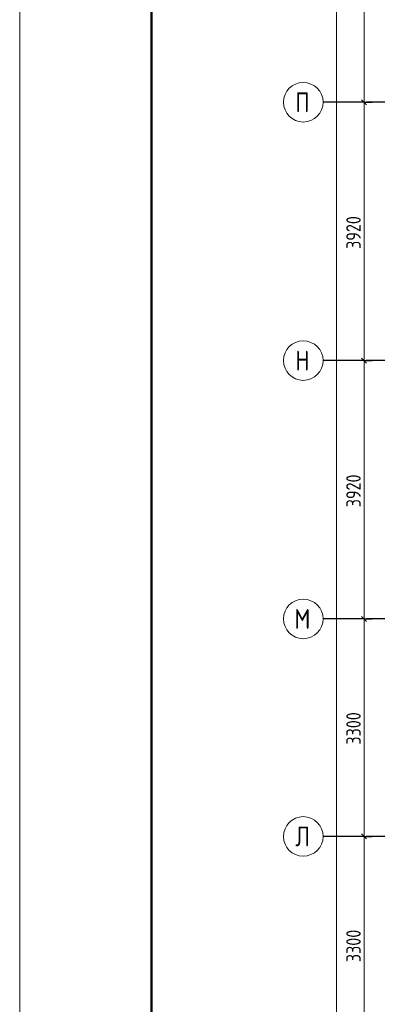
# Model space of a CAD drawing. Header units: millimetres. Extents: x 0 to 43617, y 0 to 59400.
# Tile 17 of 26: x 0 to 5422, y 36483 to 51423. Entities that reach past the tile are written whole.
import ezdxf

# ---------------------------------------------------------------- set-up
doc = ezdxf.new("R2010")
doc.units = ezdxf.units.MM
doc.linetypes.add('______5', pattern=[1100, 800, -100, 100, -100])
doc.layers.add('Standard', color=7, linetype='Continuous', lineweight=25)
doc.layers.add('Оси', color=40, linetype='______5', lineweight=18)
doc.styles.add('GOST 2.304-81', font='txt')
doc.styles.add('ISOCPEUR', font='txt')

msp = doc.modelspace()

# ---------------------------------------------------------------- linework, layer by layer
at = {"layer": 'Standard', "color": 7, "linetype": 'Continuous', "lineweight": 13, "transparency": 33554687}
for p, q in [((5221, 50170), (5221, 53470)), ((5221, 46250), (5221, 50170)), ((5221, 42330), (5221, 46250)), ((5221, 39030), (5221, 42330)), ((5221, 35730), (5221, 39030))]:
    msp.add_line(p, q, dxfattribs=at)
at = {"layer": 'Standard', "color": 7, "linetype": 'Continuous', "lineweight": 25, "transparency": 33554687}
for p, q in [((5258, 50133), (5183, 50208)), ((5258, 46213), (5183, 46288)), ((5258, 42293), (5183, 42368)), ((5258, 38993), (5183, 39068))]:
    msp.add_line(p, q, dxfattribs=at)
at = {"layer": 'Standard', "color": 251, "linetype": 'Continuous', "lineweight": -3, "true_color": 0x656565, "transparency": 33554687}
for p, q in [((5221, 50170), (5096, 50170)), ((5221, 50170), (5346, 50170)), ((5221, 46250), (5096, 46250)), ((5221, 46250), (5346, 46250)), ((5221, 42330), (5096, 42330)), ((5221, 42330), (5346, 42330)), ((5221, 39030), (5096, 39030)), ((5221, 39030), (5346, 39030))]:
    msp.add_line(p, q, dxfattribs=at)
at = {"layer": 'Standard', "color": 7, "linetype": 'Continuous', "lineweight": 13, "transparency": 33554687}
msp.add_lwpolyline([(0, 0), (42000, 0), (42000, 59400), (0, 59400), (0, 0)], close=True, dxfattribs=at)
at = {"layer": 'Standard', "color": 7, "linetype": 'Continuous', "lineweight": 50, "transparency": 33554687}
msp.add_lwpolyline([(2000, 58900), (41500, 58900), (41500, 500), (2000, 500), (2000, 58900)], close=True, dxfattribs=at)
at = {"layer": 'Standard', "color": 7, "linetype": 'Continuous', "lineweight": 13, "transparency": 33554687}
msp.add_lwpolyline([(4802, 10630), (4802, 33448), (4802, 33448), (4802, 57120)], dxfattribs=at)
at = {"layer": 'Standard', "color": 251, "linetype": 'Continuous', "lineweight": -3, "true_color": 0x656565, "transparency": 33554687}
for points in [[(5221, 50170), (5204, 50170), (5204, 50170), (5204, 50170), (5204, 50170), (4700, 50170)], [(5221, 46250), (5204, 46250), (5204, 46250), (5204, 46250), (5204, 46250), (5204, 46250), (5204, 46250), (4700, 46250)], [(5221, 42330), (5204, 42330), (5204, 42330), (5204, 42330), (5204, 42330), (5204, 42330), (5204, 42330), (5204, 42330), (5204, 42330), (4700, 42330)], [(5221, 39030), (5204, 39030), (5204, 39030), (5204, 39030), (5204, 39030), (5204, 39030), (5204, 39030), (5204, 39030), (5204, 39030), (5204, 39030), (5204, 39030), (4700, 39030)]]:
    msp.add_lwpolyline(points, dxfattribs=at)
at = {"layer": 'Оси', "color": 8, "linetype": '______5', "lineweight": -3, "transparency": 33554687}
for p, q in [((22554, 50170), (4600, 50170)), ((22554, 46250), (4600, 46250)), ((22554, 42330), (4600, 42330)), ((22554, 39030), (4600, 39030))]:
    msp.add_line(p, q, dxfattribs=at)
at = {"layer": 'Оси', "color": 7, "linetype": 'Continuous', "lineweight": 13, "transparency": 33554687}
for centre in [(4300, 50170), (4300, 46250), (4300, 42330), (4300, 39030)]:
    msp.add_circle(centre, 300, dxfattribs=at)

# ---------------------------------------------------------------- texts
at = {"layer": 'Standard', "color": 7, "linetype": 'Continuous', "lineweight": 25, "transparency": 33554687, "char_height": 220, "attachment_point": 7, "rotation": 90, "style": 'GOST 2.304-81'}
for s, insert, width in [('3920', (5171, 47944), 657.05), ('3920', (5171, 44024), 657.06), ('3300', (5171, 40422), 641.46), ('3300', (5171, 37122), 641.48)]:
    msp.add_mtext(s, dxfattribs=dict(at, insert=insert, width=width))
at = {"layer": 'Оси', "color": 7, "linetype": 'Continuous', "lineweight": 25, "transparency": 33554687, "char_height": 300, "attachment_point": 7, "style": 'ISOCPEUR'}
for s, insert, width in [('\\W0.80;П', (4180, 50020), 359.83), ('\\W0.80;Н', (4180, 46100), 359.83), ('\\W0.82;М', (4165, 42180), 392.65), ('\\W0.80;Л', (4180, 38880), 359.83)]:
    msp.add_mtext(s, dxfattribs=dict(at, insert=insert, width=width))

doc.saveas('drawing.dxf')
